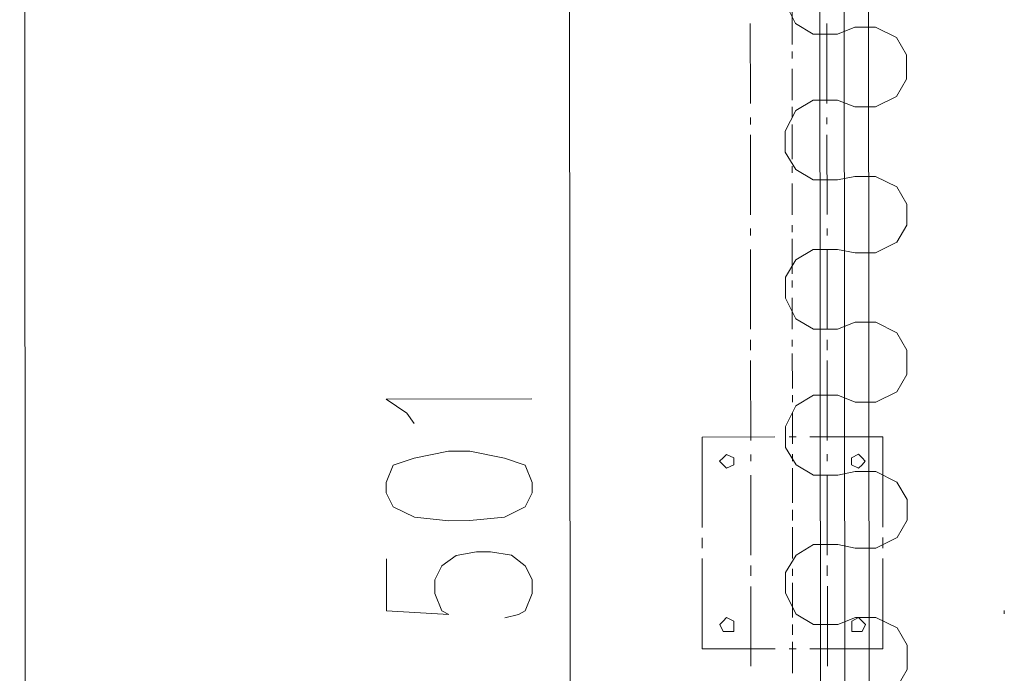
# Model space of a CAD drawing. Header units: inches. Extents: x -5850 to 5646, y 8947 to 13007.
# Tile 122 of 256: x -4498 to -4379, y 10933 to 11013. Entities that reach past the tile are written whole.
import ezdxf

# ---------------------------------------------------------------- set-up
doc = ezdxf.new("R2010")
doc.units = ezdxf.units.IN
doc.header["$MEASUREMENT"] = 0
doc.layers.add('at_Entity', color=7, linetype='Continuous')

msp = doc.modelspace()

# ---------------------------------------------------------------- linework, layer by layer
at = {"layer": 'at_Entity', "color": 7, "lineweight": 20}
for p, q in [((-4498.3, 11697.4), (-4496.97, 10199.58)), ((-4430.67, 10205.55), (-4432, 11691.97)), ((-4409.41, 11002.64), (-4409.42, 11012.35)), ((-4400.1, 11002.64), (-4400.11, 11012.36)), ((-4409.41, 11000.1), (-4409.41, 11000.95)), ((-4400.09, 11000.11), (-4400.09, 11000.95)), ((-4409.4, 10989.12), (-4409.41, 10998.83)), ((-4400.08, 10989.13), (-4400.09, 10998.84)), ((-4409.39, 10986.58), (-4409.4, 10987.43)), ((-4400.08, 10986.59), (-4400.08, 10987.44)), ((-4409.38, 10975.18), (-4409.39, 10984.89)), ((-4400.07, 10975.19), (-4400.08, 10984.9)), ((-4409.38, 10972.64), (-4409.38, 10973.91)), ((-4400.07, 10972.65), (-4400.07, 10973.92)), ((-4409.37, 10961.66), (-4409.38, 10971.38)), ((-4400.06, 10961.67), (-4400.07, 10971.39)), ((-4453.71, 10966.69), (-4435.98, 10966.71)), ((-4451.2, 10965), (-4453.71, 10966.69)), ((-4450.31, 10963.74), (-4451.2, 10965)), ((-4415.28, 10962.08), (-4406.42, 10962.09)), ((-4415.27, 10951.1), (-4415.28, 10962.08)), ((-4404.69, 10962.09), (-4403.85, 10962.09)), ((-4402.18, 10962.09), (-4393.31, 10962.1)), ((-4393.31, 10962.1), (-4393.3, 10951.12)), ((-4450.3, 10959.51), (-4452.87, 10958.67)), ((-4446.12, 10960.36), (-4450.3, 10959.51)), ((-4443.55, 10960.36), (-4446.12, 10960.36)), ((-4439.32, 10959.52), (-4443.55, 10960.36)), ((-4436.81, 10958.68), (-4439.32, 10959.52)), ((-4412.72, 10959.54), (-4413.16, 10959.13)), ((-4412.33, 10959.97), (-4412.72, 10959.54)), ((-4411.43, 10959.55), (-4412.33, 10959.97)), ((-4411.43, 10958.7), (-4411.43, 10959.55)), ((-4409.37, 10959.13), (-4409.37, 10959.97)), ((-4400.06, 10959.14), (-4400.06, 10959.98)), ((-4396.27, 10959.98), (-4397.1, 10959.56)), ((-4397.1, 10959.56), (-4397.1, 10958.72)), ((-4395.82, 10959.56), (-4396.27, 10959.98)), ((-4395.43, 10959.14), (-4395.82, 10959.56)), ((-4452.87, 10958.67), (-4453.7, 10956.55)), ((-4435.97, 10956.57), (-4436.81, 10958.68)), ((-4413.16, 10959.13), (-4412.72, 10958.7)), ((-4412.72, 10958.7), (-4412.32, 10958.28)), ((-4412.32, 10958.28), (-4411.43, 10958.7)), ((-4397.1, 10958.72), (-4396.26, 10958.29)), ((-4396.26, 10958.29), (-4395.82, 10958.72)), ((-4395.82, 10958.72), (-4395.43, 10959.14)), ((-4409.36, 10947.73), (-4409.37, 10957.44)), ((-4400.05, 10947.73), (-4400.06, 10957.45)), ((-4453.7, 10956.55), (-4453.7, 10955.29)), ((-4435.97, 10955.3), (-4435.97, 10956.57)), ((-4453.7, 10955.29), (-4452.86, 10953.6)), ((-4436.8, 10953.61), (-4435.97, 10955.3)), ((-4452.86, 10953.6), (-4450.29, 10952.33)), ((-4439.31, 10952.34), (-4436.8, 10953.61)), ((-4450.29, 10952.33), (-4446.11, 10951.91)), ((-4443.55, 10951.92), (-4439.31, 10952.34)), ((-4446.11, 10951.91), (-4443.55, 10951.92)), ((-4393.3, 10949.85), (-4393.3, 10948.58)), ((-4415.27, 10948.56), (-4415.27, 10949.83)), ((-4446.94, 10946.42), (-4445.22, 10947.69)), ((-4445.22, 10947.69), (-4442.71, 10948.11)), ((-4442.71, 10948.11), (-4441.03, 10948.12)), ((-4441.03, 10948.12), (-4438.47, 10947.7)), ((-4438.47, 10947.7), (-4436.79, 10946.43)), ((-4453.69, 10947.26), (-4453.69, 10940.93)), ((-4447.78, 10944.73), (-4446.94, 10946.42)), ((-4436.79, 10946.43), (-4435.96, 10944.74)), ((-4415.26, 10936.31), (-4415.27, 10947.3)), ((-4409.36, 10945.19), (-4409.36, 10946.45)), ((-4400.05, 10945.2), (-4400.05, 10946.46)), ((-4393.3, 10947.32), (-4393.29, 10936.33)), ((-4447.78, 10943.04), (-4447.78, 10944.73)), ((-4435.96, 10944.74), (-4435.96, 10943.05)), ((-4409.35, 10934.2), (-4409.36, 10943.92)), ((-4400.04, 10934.21), (-4400.04, 10943.93)), ((-4446.94, 10940.93), (-4447.78, 10943.04)), ((-4435.96, 10943.05), (-4436.79, 10940.94)), ((-4453.69, 10940.93), (-4446.1, 10940.51)), ((-4446.1, 10940.51), (-4446.94, 10940.93)), ((-4437.63, 10940.52), (-4439.3, 10940.09)), ((-4436.79, 10940.94), (-4437.63, 10940.52)), ((-4378.52, 10940.57), (-4378.52, 10940.99)), ((-4412.7, 10939.69), (-4413.14, 10939.27)), ((-4413.14, 10939.27), (-4412.7, 10938.43)), ((-4412.31, 10940.12), (-4412.7, 10939.69)), ((-4411.42, 10939.69), (-4412.31, 10940.12)), ((-4411.41, 10938.43), (-4411.42, 10939.69)), ((-4396.25, 10940.13), (-4397.08, 10939.71)), ((-4397.08, 10939.71), (-4397.08, 10938.44)), ((-4395.8, 10939.71), (-4396.25, 10940.13)), ((-4395.41, 10939.28), (-4395.8, 10939.71)), ((-4395.8, 10938.44), (-4395.41, 10939.28)), ((-4412.7, 10938.43), (-4411.41, 10938.43)), ((-4397.08, 10938.44), (-4395.8, 10938.44)), ((-4406.39, 10936.32), (-4415.26, 10936.31)), ((-4403.83, 10936.32), (-4404.67, 10936.32)), ((-4393.29, 10936.33), (-4402.16, 10936.32))]:
    msp.add_line(p, q, dxfattribs=at)
at = {"layer": 'at_Entity', "color": 1, "lineweight": 20}
for p, q in [((-4400.39, 10400.3), (-4401.38, 11498.12)), ((-4397.44, 10404.95), (-4398.42, 11498.12)), ((-4394.48, 10400.31), (-4395.46, 11498.12)), ((-4405.18, 11014.89), (-4403.9, 11012.36)), ((-4403.9, 11012.36), (-4401.78, 11011.09)), ((-4401.78, 11011.09), (-4398.82, 11011.09)), ((-4396.7, 11011.94), (-4398.82, 11011.09)), ((-4394.19, 11011.94), (-4396.7, 11011.94)), ((-4391.63, 11010.68), (-4394.19, 11011.94)), ((-4390.4, 11008.56), (-4391.63, 11010.68)), ((-4390.4, 11005.61), (-4390.4, 11008.56)), ((-4391.62, 11003.49), (-4390.4, 11005.61)), ((-4401.77, 11003.06), (-4403.89, 11001.79)), ((-4398.81, 11003.06), (-4401.77, 11003.06)), ((-4398.81, 11003.06), (-4396.69, 11002.22)), ((-4394.18, 11002.23), (-4391.62, 11003.49)), ((-4403.89, 11001.79), (-4405.17, 10999.26)), ((-4396.69, 11002.22), (-4394.18, 11002.23)), ((-4405.17, 10999.26), (-4405.17, 10996.72)), ((-4405.17, 10996.72), (-4403.88, 10994.62)), ((-4403.88, 10994.62), (-4401.76, 10993.35)), ((-4401.76, 10993.35), (-4398.81, 10993.35)), ((-4396.69, 10993.78), (-4398.81, 10993.35)), ((-4394.18, 10993.78), (-4396.69, 10993.78)), ((-4391.61, 10992.51), (-4394.18, 10993.78)), ((-4390.38, 10990.4), (-4391.61, 10992.51)), ((-4390.38, 10987.86), (-4390.38, 10990.4)), ((-4391.61, 10985.76), (-4390.38, 10987.86)), ((-4401.75, 10984.9), (-4403.87, 10983.63)), ((-4398.8, 10984.9), (-4401.75, 10984.9)), ((-4398.8, 10984.9), (-4396.68, 10984.49)), ((-4394.17, 10984.49), (-4391.61, 10985.76)), ((-4403.87, 10983.63), (-4405.15, 10981.52)), ((-4396.68, 10984.49), (-4394.17, 10984.49)), ((-4405.15, 10981.52), (-4405.15, 10978.98)), ((-4405.15, 10978.98), (-4403.86, 10976.45)), ((-4403.86, 10976.45), (-4401.74, 10975.18)), ((-4401.74, 10975.18), (-4398.79, 10975.19)), ((-4396.67, 10976.04), (-4398.79, 10975.19)), ((-4394.16, 10976.04), (-4396.67, 10976.04)), ((-4391.6, 10974.77), (-4394.16, 10976.04)), ((-4390.37, 10972.66), (-4391.6, 10974.77)), ((-4390.36, 10969.7), (-4390.37, 10972.66)), ((-4391.59, 10967.59), (-4390.36, 10969.7)), ((-4401.74, 10967.16), (-4403.86, 10965.89)), ((-4398.78, 10967.16), (-4401.74, 10967.16)), ((-4398.78, 10967.16), (-4396.66, 10966.32)), ((-4394.15, 10966.33), (-4391.59, 10967.59)), ((-4403.86, 10965.89), (-4405.14, 10963.35)), ((-4396.66, 10966.32), (-4394.15, 10966.33)), ((-4405.14, 10963.35), (-4405.13, 10960.82)), ((-4405.13, 10960.82), (-4403.85, 10958.71)), ((-4403.85, 10958.71), (-4401.73, 10957.45)), ((-4401.73, 10957.45), (-4398.77, 10957.45)), ((-4396.65, 10957.87), (-4398.77, 10957.45)), ((-4394.15, 10957.87), (-4396.65, 10957.87)), ((-4391.58, 10956.61), (-4394.15, 10957.87)), ((-4390.35, 10954.5), (-4391.58, 10956.61)), ((-4390.35, 10951.96), (-4390.35, 10954.5)), ((-4391.57, 10949.85), (-4390.35, 10951.96)), ((-4394.14, 10948.58), (-4391.57, 10949.85)), ((-4401.72, 10949), (-4403.84, 10947.73)), ((-4398.77, 10949), (-4401.72, 10949)), ((-4398.77, 10949), (-4396.65, 10948.58)), ((-4403.84, 10947.73), (-4405.12, 10945.62)), ((-4396.65, 10948.58), (-4394.14, 10948.58)), ((-4405.12, 10945.62), (-4405.12, 10943.08)), ((-4405.12, 10943.08), (-4403.83, 10940.55)), ((-4403.83, 10940.55), (-4401.71, 10939.28)), ((-4401.71, 10939.28), (-4398.76, 10939.28)), ((-4396.64, 10940.13), (-4398.76, 10939.28)), ((-4394.13, 10940.13), (-4396.64, 10940.13)), ((-4391.56, 10938.87), (-4394.13, 10940.13)), ((-4390.33, 10936.76), (-4391.56, 10938.87)), ((-4390.33, 10933.8), (-4390.33, 10936.76)), ((-4391.56, 10931.69), (-4390.33, 10933.8))]:
    msp.add_line(p, q, dxfattribs=at)
at = {"layer": 'at_Entity', "color": 3, "lineweight": 20}
for p, q in [((-4404.34, 11014.04), (-4404.34, 11009.82)), ((-4404.34, 11008.98), (-4404.34, 11008.13)), ((-4404.34, 11006.86), (-4404.33, 11003.06)), ((-4404.33, 11002.22), (-4404.33, 11000.95)), ((-4404.33, 11000.1), (-4404.33, 10995.88)), ((-4404.33, 10995.03), (-4404.33, 10994.19)), ((-4404.33, 10992.92), (-4404.32, 10989.12)), ((-4404.32, 10987.85), (-4404.32, 10987.01)), ((-4404.32, 10986.17), (-4404.32, 10981.94)), ((-4404.32, 10981.1), (-4404.31, 10980.25)), ((-4404.31, 10978.99), (-4404.31, 10975.18)), ((-4404.31, 10973.92), (-4404.31, 10973.07)), ((-4404.31, 10972.23), (-4404.3, 10968)), ((-4404.3, 10967.16), (-4404.3, 10966.32)), ((-4404.3, 10965.04), (-4404.3, 10961.25)), ((-4404.3, 10959.98), (-4404.3, 10959.13)), ((-4404.29, 10958.29), (-4404.29, 10954.06)), ((-4404.29, 10953.22), (-4404.29, 10951.95)), ((-4404.29, 10951.11), (-4404.29, 10947.31)), ((-4404.28, 10946.04), (-4404.28, 10945.19)), ((-4404.28, 10944.34), (-4404.28, 10940.12)), ((-4404.28, 10939.28), (-4404.28, 10938.02)), ((-4404.28, 10937.17), (-4404.27, 10933.37))]:
    msp.add_line(p, q, dxfattribs=at)

doc.saveas('drawing.dxf')
